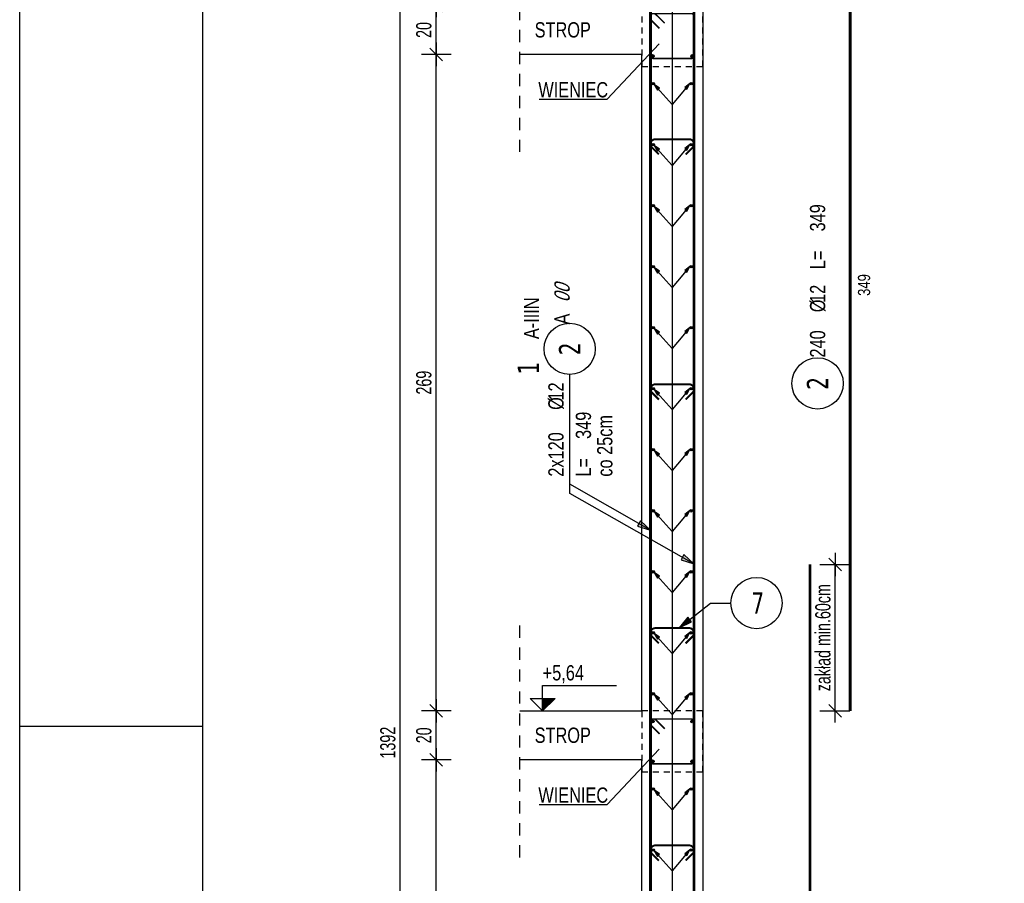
# Model space of a CAD drawing. Header units: millimetres. Extents: x 2694 to 13045, y 509 to 5574.
# Tile 6 of 13: x 2733 to 3137, y 1187 to 1541. Entities that reach past the tile are written whole.
import ezdxf
from ezdxf.enums import TextEntityAlignment as Align

# ---------------------------------------------------------------- set-up
doc = ezdxf.new("R2010")
doc.units = ezdxf.units.MM
doc.header["$LTSCALE"] = 25
doc.linetypes.add('MP', pattern=[0.36, 0.2, -0.16])
for name, color, linetype in [('BA_kot', 7, 'Continuous'), ('BA_pdz', 2, 'Continuous'), ('BA_ram', 2, 'Continuous'), ('BA_txs', 2, 'Continuous'), ('BA_wic', 1, 'Continuous'), ('BA_wis', 2, 'Continuous'), ('BA_wym', 1, 'Continuous'), ('BD_lpm', 1, 'MP'), ('BZ_odn', 1, 'Continuous'), ('BZ_opi1', 7, 'Continuous'), ('BZ_opi2', 4, 'Continuous'), ('BZ_opi3', 30, 'Continuous'), ('BZ_opi4', 53, 'Continuous'), ('BZ_P_prz', 4, 'Continuous'), ('BZ_P_strz', 3, 'Continuous'), ('BZ_P_wid', 3, 'Continuous'), ('BZ_P_wyc', 134, 'Continuous'), ('BZ_pom', 6, 'Continuous'), ('BZ_wym', 1, 'Continuous')]:
    doc.layers.add(name, color=color, linetype=linetype)
doc.styles.add('BIKTBG', font='tahoma.ttf', dxfattribs={"width": 0.85})
doc.styles.add('BIKTC', font='bikromsw.shx', dxfattribs={"width": 0.85})
doc.styles.add('BIKTS', font='bikromsw.shx', dxfattribs={"width": 0.8})
doc.styles.add('BIKWYM', font='bikromsw.shx', dxfattribs={"width": 0.7})
doc.dimstyles.new('BA_KR_25_cm', dxfattribs={"dimscale": 0.25, "dimtxt": 25, "dimasz": 1.666667, "dimexe": 24, "dimexo": 0, "dimgap": 0, "dimtad": 0, "dimdec": 1, "dimrnd": 0.5, "dimzin": 9, "dimdsep": 46, "dimtxsty": 'BIKWYM', "dimblk": 'WYM-KR', "dimcen": 0, "dimdle": 20, "dimclrd": 256, "dimclre": 256, "dimclrt": 2, "dimadec": 0, "dimazin": 0, "dimtfac": 0.033333, "dimtdec": 1, "dimtmove": 0, "dimatfit": 3, "dimldrblk": 'WYM-KR', "dimfxl": 25, "dimfxlon": 1, "dimtvp": 0.8, "dimtolj": 1, "dimarcsym": 0})
doc.dimstyles.new('BA_ST_25_cm', dxfattribs={"dimscale": 0.25, "dimtxt": 25, "dimasz": 1.666667, "dimexe": 24, "dimexo": 0, "dimgap": 0, "dimtad": 0, "dimdec": 1, "dimrnd": 0.5, "dimdsep": 46, "dimtxsty": 'BIKWYM', "dimblk": 'WYM-ST', "dimcen": 0, "dimdle": 20, "dimclrd": 256, "dimclre": 256, "dimclrt": 7, "dimadec": 0, "dimazin": 0, "dimtfac": 0.033333, "dimtdec": 1, "dimtix": 1, "dimtmove": 2, "dimatfit": 3, "dimldrblk": 'WYM-ST', "dimfxl": 1, "dimtvp": 0.8, "dimtolj": 1, "dimtzin": 0, "dimarcsym": 0})
doc.dimstyles.new('BZ_ST_20_mm', dxfattribs={"dimscale": 2, "dimtxt": 25, "dimasz": 1.666667, "dimexe": 24, "dimexo": 0, "dimgap": 0, "dimtad": 0, "dimdec": 1, "dimrnd": 0.5, "dimdsep": 46, "dimtxsty": 'BIKWYM', "dimblk": 'WYM-ST', "dimcen": 0, "dimdle": 20, "dimclrd": 256, "dimclre": 256, "dimclrt": 7, "dimadec": 0, "dimazin": 0, "dimtfac": 0.033333, "dimtdec": 1, "dimtix": 1, "dimtmove": 2, "dimatfit": 2, "dimldrblk": 'WYM-ST', "dimfxl": 1, "dimtvp": 0.8, "dimtolj": 1, "dimtzin": 0, "dimarcsym": 0})

# ---------------------------------------------------------------- blocks, each defined once
blk = doc.blocks.new('PRET3')
blk.add_hatch(color=0).paths.add_polyline_path([(0.5, 0, 1), (-0.5, 0, 1)])
at = {"color": 0}
blk.add_circle((0, 0), 0.5, dxfattribs=at)
blk = doc.blocks.new('WYM-ST')
blk.add_hatch(color=256).paths.add_polyline_path([(-13, 2.88), (0, 0), (-13, -2.88)])
blk.add_lwpolyline([(0, 0), (-13, 2.88), (-13, -2.88), (0, 0)])
blk = doc.blocks.new('bik_BlkOpPret', base_point=(1524.45, 7050.26))
at = {"layer": 'BZ_opi1', "style": 'BIKTS', "width": 0.6}
for tag, p in [('SZTUK', (1533.83, 7057.76)), ('PRZEDR_FI', (1554.72, 7057.76)), ('PRZEKROJ', (1563.29, 7057.76)), ('PRZEDR_L', (1533.83, 7024.01)), ('DLUGOSC', (1568.65, 7024.01)), ('UWAGA', (1533.83, 6997.76))]:
    blk.add_attdef(tag, p, '', height=18.75, dxfattribs=at)
at = {"layer": 'BZ_opi2', "style": 'BIKTBG', "width": 0.6}
blk.add_attdef('NUMER', text='', height=26.25, dxfattribs=at).set_placement((1620.77, 7050.26), align=Align.MIDDLE_CENTER)
at = {"layer": 'BZ_pom', "width": 0.6}
for tag, p, height, style in [('POZYCJA', (1589.27, 7087.76), 26.25, 'BIKTBG'), ('GATUNEK', (1630.22, 7087.76), 18.75, 'BIKTS'), ('METODA_L', (1639.09, 7050.26), 18.75, 'BIKTS'), ('EURO_KOD', (1663.74, 7050.26), 18.75, 'BIKTS')]:
    blk.add_attdef(tag, p, '', height=height, dxfattribs=dict(at, style=style))
at = {"layer": 'BZ_wym', "width": 0.6}
for tag, p, height, style, flags in [('PRZEDR_NR', (1533.83, 6969.63), 26.25, 'BIKTBG', 1), ('PRZEDR_SZT', (1533.83, 6941.51), 18.75, 'BIKTS', 1), ('TYP_PRETA', (1533.83, 6913.38), 18.75, 'BIKTS', 3), ('EURO_KOD_SEGMENTY', (1567.58, 6885.26), 18.75, 'BIKTS', 3), ('HAK_1', (1533.83, 6857.13), 18.75, 'BIKTS', 3), ('HAK_2', (1533.83, 6829.01), 18.75, 'BIKTS', 3), ('ID', (1533.83, 6800.88), 18.75, 'BIKTS', 3), ('ID_C', (1533.83, 6772.76), 18.75, 'BIKTS', 3), ('b_atr_0', (1533.83, 6744.63), 18.75, 'BIKTS', 3)]:
    blk.add_attdef(tag, p, '', height=height, dxfattribs=dict(at, style=style, flags=flags))
blk = doc.blocks.new('bik_BlkOpPretW', base_point=(-5855.91, 5448.22))
at = {"layer": 'BZ_opi2', "style": 'BIKTBG', "width": 0.8}
blk.add_attdef('NUMER', text='', height=8.75, dxfattribs=at).set_placement((-5840.41, 5448.22), align=Align.MIDDLE_CENTER)
at = {"layer": 'BZ_opi4', "style": 'BIKTS', "width": 0.8}
for tag, p in [('SZTUK', (-5830.19, 5445.09)), ('PRZEDR_FI', (-5811.62, 5445.09)), ('PRZEKROJ', (-5807.81, 5445.09)), ('PRZEDR_L', (-5794, 5445.09)), ('DLUGOSC', (-5778.52, 5445.09))]:
    blk.add_attdef(tag, p, '', height=6.25, dxfattribs=at)
at = {"layer": 'BZ_pom', "width": 0.8}
for tag, p, height, style, flags in [('POZYCJA', (-5830.19, 5435.72), 8.75, 'BIKTBG', 3), ('GATUNEK', (-5830.19, 5426.34), 6.25, 'BIKTS', 1), ('METODA_L', (-5830.19, 5407.59), 6.25, 'BIKTS', 3)]:
    blk.add_attdef(tag, p, '', height=height, dxfattribs=dict(at, style=style, flags=flags))
at = {"layer": 'BZ_wym', "width": 0.8}
for tag, p, height, style, flags in [('UWAGA', (-5830.19, 5416.97), 6.25, 'BIKTS', 1), ('TYP_PRETA', (-5830.19, 5398.22), 6.25, 'BIKTS', 3), ('PRZEDR_NR', (-5830.19, 5388.84), 8.75, 'BIKTBG', 1), ('PRZEDR_SZT', (-5830.19, 5379.47), 6.25, 'BIKTS', 1), ('EURO_KOD', (-5830.19, 5370.09), 6.25, 'BIKTS', 3), ('EURO_KOD_SEGMENTY', (-5816.62, 5370.09), 6.25, 'BIKTS', 3), ('HAK_1', (-5830.19, 5360.72), 6.25, 'BIKTS', 3), ('HAK_2', (-5830.19, 5351.34), 6.25, 'BIKTS', 3), ('ID', (-5830.19, 5341.97), 6.25, 'BIKTS', 3), ('ID_C', (-5830.19, 5332.59), 6.25, 'BIKTS', 3), ('b_atr_0', (-5830.19, 5323.22), 6.25, 'BIKTS', 3)]:
    blk.add_attdef(tag, p, '', height=height, dxfattribs=dict(at, style=style, flags=flags))
blk = doc.blocks.new('WYM-KR')
at = {"linetype": 'ByBlock'}
blk.add_line((11.52, 0), (-11.52, 0), dxfattribs=at)
at = {"color": 7, "linetype": 'ByBlock'}
blk.add_line((6.24, 6.24), (-6.24, -6.24), dxfattribs=at)
blk = doc.blocks.new('*D31')
at = {"layer": 'BA_wym', "lineweight": -2}
for p, q in [((3061.21, 1318), (3073.46, 1318)), ((3067.46, 1258.42), (3067.46, 1317.58)), ((3061.21, 1258), (3073.46, 1258))]:
    blk.add_line(p, q, dxfattribs=at)
at = {"layer": 'Defpoints', "color": 0}
for p in [(3057.46, 1318), (3067.46, 1318), (3057.46, 1258)]:
    blk.add_point(p, dxfattribs=at)
at = {"layer": 'BA_wym', "lineweight": -2, "xscale": 0.4166666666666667, "yscale": 0.4166666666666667, "zscale": 0.4166666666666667}
for p, rotation in [((3067.46, 1318), 90), ((3067.46, 1258), 270)]:
    blk.add_blockref('WYM-KR', p, dxfattribs=dict(at, rotation=rotation))
at = {"layer": 'BA_wym', "color": 2, "insert": (3062.46, 1288), "char_height": 6.25, "attachment_point": 5, "rotation": 90, "style": 'BIKWYM'}
blk.add_mtext('\\A1;zakład min.60cm', dxfattribs=at)
blk = doc.blocks.new('kota5')
h = blk.add_hatch()
h.set_pattern_fill('ANSI31', color=256, scale=0.0083333, angle=45, style=0)
h.paths.add_polyline_path([(0, 0), (0, 2.06), (2.06, 2.06)])
for p, q in [((0, 4.17), (12.08, 4.17)), ((0, 0), (0, 4.17)), ((-2.06, 2.06), (2.06, 2.06))]:
    blk.add_line(p, q)
at = {"color": 1}
blk.add_line((-2.5, 0), (2.5, 0), dxfattribs=at)
blk.add_lwpolyline([(-2.06, 2.06), (0, 0), (2.06, 2.06)])
at = {"style": 'BIKTS', "width": 0.8}
blk.add_attdef('POZIOM', text='', height=2.5, dxfattribs=at).set_placement((0, 6.25), align=Align.MIDDLE_LEFT)
blk = doc.blocks.new('*D38')
at = {"layer": 'BA_wym', "lineweight": -2}
for p, q in [((2910.18, 1238), (2897.93, 1238)), ((2903.93, 969.42), (2903.93, 1237.58)), ((2910.18, 969), (2897.93, 969))]:
    blk.add_line(p, q, dxfattribs=at)
at = {"layer": 'Defpoints', "color": 0}
for p in [(2903.93, 1238), (2913.93, 1238), (2913.93, 969)]:
    blk.add_point(p, dxfattribs=at)
at = {"layer": 'BA_wym', "lineweight": -2, "xscale": 0.4166666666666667, "yscale": 0.4166666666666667, "zscale": 0.4166666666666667}
for p, rotation in [((2903.93, 1238), 90), ((2903.93, 969), 270)]:
    blk.add_blockref('WYM-KR', p, dxfattribs=dict(at, rotation=rotation))
at = {"layer": 'BA_wym', "color": 2, "insert": (2898.93, 1103.5), "char_height": 6.25, "attachment_point": 5, "rotation": 90, "style": 'BIKWYM'}
blk.add_mtext('\\A1;269', dxfattribs=at)
blk = doc.blocks.new('*D39')
at = {"layer": 'BA_wym', "lineweight": -2}
for p, q in [((2910.18, 1258), (2897.93, 1258)), ((2903.93, 1238.42), (2903.93, 1257.58)), ((2910.18, 1238), (2897.93, 1238))]:
    blk.add_line(p, q, dxfattribs=at)
at = {"layer": 'Defpoints', "color": 0}
for p in [(2903.93, 1258), (2913.93, 1258), (2913.93, 1238)]:
    blk.add_point(p, dxfattribs=at)
at = {"layer": 'BA_wym', "lineweight": -2, "xscale": 0.4166666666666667, "yscale": 0.4166666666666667, "zscale": 0.4166666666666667}
for p, rotation in [((2903.93, 1258), 90), ((2903.93, 1238), 270)]:
    blk.add_blockref('WYM-KR', p, dxfattribs=dict(at, rotation=rotation))
at = {"layer": 'BA_wym', "color": 2, "insert": (2898.93, 1248), "char_height": 6.25, "attachment_point": 5, "rotation": 90, "style": 'BIKWYM'}
blk.add_mtext('\\A1;20', dxfattribs=at)
blk = doc.blocks.new('*D40')
at = {"layer": 'BA_wym', "lineweight": -2}
for p, q in [((2910.18, 1527), (2897.93, 1527)), ((2903.93, 1258.42), (2903.93, 1526.58)), ((2910.18, 1258), (2897.93, 1258))]:
    blk.add_line(p, q, dxfattribs=at)
at = {"layer": 'Defpoints', "color": 0}
for p in [(2903.93, 1527), (2913.93, 1527), (2913.93, 1258)]:
    blk.add_point(p, dxfattribs=at)
at = {"layer": 'BA_wym', "lineweight": -2, "xscale": 0.4166666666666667, "yscale": 0.4166666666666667, "zscale": 0.4166666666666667}
for p, rotation in [((2903.93, 1527), 90), ((2903.93, 1258), 270)]:
    blk.add_blockref('WYM-KR', p, dxfattribs=dict(at, rotation=rotation))
at = {"layer": 'BA_wym', "color": 2, "insert": (2898.93, 1392.5), "char_height": 6.25, "attachment_point": 5, "rotation": 90, "style": 'BIKWYM'}
blk.add_mtext('\\A1;269', dxfattribs=at)
blk = doc.blocks.new('*D41')
at = {"layer": 'BA_wym', "lineweight": -2}
for p, q in [((2910.18, 1547), (2897.93, 1547)), ((2903.93, 1527.42), (2903.93, 1546.58)), ((2910.18, 1527), (2897.93, 1527))]:
    blk.add_line(p, q, dxfattribs=at)
at = {"layer": 'Defpoints', "color": 0}
for p in [(2903.93, 1547), (2913.93, 1547), (2913.93, 1527)]:
    blk.add_point(p, dxfattribs=at)
at = {"layer": 'BA_wym', "lineweight": -2, "xscale": 0.4166666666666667, "yscale": 0.4166666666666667, "zscale": 0.4166666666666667}
for p, rotation in [((2903.93, 1547), 90), ((2903.93, 1527), 270)]:
    blk.add_blockref('WYM-KR', p, dxfattribs=dict(at, rotation=rotation))
at = {"layer": 'BA_wym', "color": 2, "insert": (2898.93, 1537), "char_height": 6.25, "attachment_point": 5, "rotation": 90, "style": 'BIKWYM'}
blk.add_mtext('\\A1;20', dxfattribs=at)
blk = doc.blocks.new('*D46')
at = {"layer": 'BA_wym', "lineweight": -2}
for p, q in [((2895.44, 1941), (2883.19, 1941)), ((2889.19, 549.42), (2889.19, 1940.58)), ((2895.44, 549), (2883.19, 549))]:
    blk.add_line(p, q, dxfattribs=at)
at = {"layer": 'Defpoints', "color": 0}
for p in [(2889.19, 1941), (2899.19, 1941), (2899.19, 549)]:
    blk.add_point(p, dxfattribs=at)
at = {"layer": 'BA_wym', "lineweight": -2, "xscale": 0.4166666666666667, "yscale": 0.4166666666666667, "zscale": 0.4166666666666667}
for p, rotation in [((2889.19, 1941), 90), ((2889.19, 549), 270)]:
    blk.add_blockref('WYM-KR', p, dxfattribs=dict(at, rotation=rotation))
at = {"layer": 'BA_wym', "color": 2, "insert": (2884.19, 1245), "char_height": 6.25, "attachment_point": 5, "rotation": 90, "style": 'BIKWYM'}
blk.add_mtext('\\A1;1392', dxfattribs=at)
blk = doc.blocks.new('bik_BlkOpPretU', base_point=(18572.85, 5991.36))
at = {"layer": 'BZ_opi2', "style": 'BIKTBG', "width": 0.8}
blk.add_attdef('NUMER', text='', height=26.25, dxfattribs=at).set_placement((18420.64, 5991.36), align=Align.MIDDLE_CENTER)
at = {"layer": 'BZ_opi4', "style": 'BIKTS', "width": 0.8}
for tag, p in [('SZTUK', (18467.14, 5998.86)), ('PRZEDR_FI', (18535, 5998.86)), ('PRZEKROJ', (18546.43, 5998.86)), ('UWAGA', (18467.14, 5965.11))]:
    blk.add_attdef(tag, p, '', height=18.75, dxfattribs=at)
at = {"layer": 'BZ_pom', "width": 0.8}
for tag, p, height, style in [('POZYCJA', (18452.14, 6028.86), 26.25, 'BIKTBG'), ('GATUNEK', (18346.58, 6028.86), 18.75, 'BIKTS'), ('METODA_L', (18348.57, 5991.36), 18.75, 'BIKTS')]:
    blk.add_attdef(tag, p, '', height=height, dxfattribs=dict(at, style=style))
at = {"layer": 'BZ_wym', "width": 0.8}
for tag, p, height, style, flags in [('PRZEDR_L', (18467.14, 5936.98), 18.75, 'BIKTS', 1), ('DLUGOSC', (18467.14, 5908.86), 18.75, 'BIKTS', 1), ('TYP_PRETA', (18467.14, 5880.73), 18.75, 'BIKTS', 3), ('PRZEDR_NR', (18467.14, 5852.61), 26.25, 'BIKTBG', 1), ('PRZEDR_SZT', (18467.14, 5824.48), 18.75, 'BIKTS', 1), ('EURO_KOD', (18467.14, 5796.36), 18.75, 'BIKTS', 3), ('EURO_KOD_SEGMENTY', (18507.85, 5796.36), 18.75, 'BIKTS', 3), ('HAK_1', (18467.14, 5768.23), 18.75, 'BIKTS', 3), ('HAK_2', (18467.14, 5740.11), 18.75, 'BIKTS', 3), ('ID', (18467.14, 5711.98), 18.75, 'BIKTS', 3), ('ID_C', (18467.14, 5683.86), 18.75, 'BIKTS', 3), ('b_atr_0', (18467.14, 5655.73), 18.75, 'BIKTS', 3)]:
    blk.add_attdef(tag, p, '', height=height, dxfattribs=dict(at, style=style, flags=flags))

msp = doc.modelspace()

# ---------------------------------------------------------------- linework, layer by layer
at = {"layer": 'BA_pdz', "color": 1}
msp.add_line((2733.33, 1251.69), (2808.33, 1251.69), dxfattribs=at)
at = {"layer": 'BA_ram', "color": 1}
msp.add_lwpolyline([(2733.33, 509.19), (2733.33, 1994.19), (3783.33, 1994.19), (3783.33, 509.19)], close=True, dxfattribs=at)
at = {"layer": 'BA_ram'}
msp.add_lwpolyline([(2808.33, 521.69), (2808.33, 1981.69), (3770.83, 1981.69), (3770.83, 521.69)], close=True, dxfattribs=at)
at = {"layer": 'BA_wic', "linetype": 'MP'}
for points in [[(2938.2, 1487), (2938.2, 1585.97)], [(2938.2, 1198), (2938.2, 1296.97)]]:
    msp.add_lwpolyline(points, dxfattribs=at)
at = {"layer": 'BA_wic'}
for points in [[(2946.22, 1508.62), (2973.98, 1508.62), (2995.33, 1531.34)], [(2946.22, 1219.62), (2973.98, 1219.62), (2995.33, 1242.34)]]:
    msp.add_lwpolyline(points, dxfattribs=at)
at = {"layer": 'BA_wis'}
for points in [[(3064.2, 1921), (3013.2, 1921), (3013.2, 589)], [(2988.2, 1527), (2938.2, 1527)], [(2988.2, 1258), (2988.2, 1527)], [(3013.2, 1527), (3013.2, 1361)], [(3013.2, 1527), (3013.2, 1258)], [(2938.2, 1258), (2988.2, 1258)], [(2988.2, 1238), (2938.2, 1238)], [(2988.2, 969), (2988.2, 1238)], [(3013.2, 1233), (3013.2, 969)]]:
    msp.add_lwpolyline(points, dxfattribs=at)
at = {"layer": 'BD_lpm', "ltscale": 0.5}
for points in [[(2988.2, 1547), (2988.2, 1522), (3013.2, 1522), (3013.2, 1547), (2988.2, 1547)], [(2988.2, 1258), (2988.2, 1233), (3013.2, 1233), (3013.2, 1258), (2988.2, 1258)]]:
    msp.add_lwpolyline(points, dxfattribs=at)
at = {"layer": 'BZ_odn', "color": 252}
msp.add_lwpolyline([(3000.66, 1908.52), (3000.66, 536.83), (2959.03, 536.83)], dxfattribs=at)
at = {"layer": 'BZ_odn'}
msp.add_circle((2958.67, 1406.34), 10.5, dxfattribs=at)
at = {"layer": 'BZ_odn', "color": 252}
for centre in [(3060.25, 1392.2), (3035.23, 1302.2)]:
    msp.add_circle(centre, 10.5, dxfattribs=at)
at = {"layer": 'BZ_P_strz', "color": 9, "const_width": 0.6}
for points in [[(2997.6, 1539.73), (2994.06, 1543.26, 0.668179), (2991.5, 1542.2), (2991.5, 1526.8, 0.414214), (2993, 1525.3), (3008.4, 1525.3, 0.414214), (3009.9, 1526.8), (3009.9, 1542.2, 0.414214), (3008.4, 1543.7), (2993, 1543.7, 0.668179), (2991.94, 1541.14), (2995.48, 1537.6)], [(2997.6, 1250.73), (2994.06, 1254.26, 0.668179), (2991.5, 1253.2), (2991.5, 1237.8, 0.414214), (2993, 1236.3), (3008.4, 1236.3, 0.414214), (3009.9, 1237.8), (3009.9, 1253.2, 0.414214), (3008.4, 1254.7), (2993, 1254.7, 0.668179), (2991.94, 1252.14), (2995.48, 1248.6)]]:
    msp.add_lwpolyline(points, format="xyb", dxfattribs=at)
at = {"layer": 'BZ_P_wid', "const_width": 1.2}
for points in [[(2991.8, 1258), (2991.8, 1547), (2991.8, 1607)], [(3009.6, 1258), (3009.6, 1547), (3009.6, 1607)], [(2991.8, 969), (2991.8, 1258), (2991.8, 1318)], [(3009.6, 969), (3009.6, 1258), (3009.6, 1318)]]:
    msp.add_lwpolyline(points, dxfattribs=at)
at = {"layer": 'BZ_P_wid', "const_width": 0.8}
for points in [[(2995.22, 1486), (2992.39, 1488.83, -0.668179), (2993.8, 1492.24), (3007.6, 1492.24, -0.668179), (3009.02, 1488.83), (3006.19, 1486)], [(2995.22, 1385.59), (2992.39, 1388.42, -0.668179), (2993.8, 1391.83), (3007.6, 1391.83, -0.668179), (3009.02, 1388.42), (3006.19, 1385.59)], [(2995.22, 1285.69), (2992.39, 1288.52, -0.668179), (2993.8, 1291.94), (3007.6, 1291.94, -0.668179), (3009.02, 1288.52), (3006.19, 1285.69)], [(2995.22, 1196.67), (2992.39, 1199.5, -0.668179), (2993.8, 1202.91), (3007.6, 1202.91, -0.668179), (3009.02, 1199.5), (3006.19, 1196.67)]]:
    msp.add_lwpolyline(points, format="xyb", dxfattribs=at)
at = {"layer": 'BZ_P_wyc', "linetype": 'Continuous', "const_width": 1.2}
for points in [[(3073.58, 1258), (3073.58, 1607)], [(3057.14, 969), (3057.14, 1318)]]:
    msp.add_lwpolyline(points, dxfattribs=at)

# ---------------------------------------------------------------- block references
ref = msp.add_blockref('bik_BlkOpPretW', (3060.25, 1376.7), dxfattribs=dict(rotation=90))
ref.add_attrib('NUMER', '2', dxfattribs={"layer": 'BZ_opi2', "height": 8.75, "rotation": 90, "style": 'BIKTBG', "width": 0.8}).set_placement((3060.25, 1392.2), align=Align.MIDDLE_CENTER)
ref.add_attrib('SZTUK', '240', (3063.38, 1402.78), dxfattribs={"layer": 'BZ_opi4', "height": 6.25, "rotation": 90, "style": 'BIKTS', "width": 0.8})
ref.add_attrib('PRZEKROJ', '12', (3063.38, 1425.16), dxfattribs={"layer": 'BZ_opi4', "height": 6.25, "rotation": 90, "style": 'BIKTS', "width": 0.8})
ref.add_attrib('DLUGOSC', '349', (3063.38, 1454.45), dxfattribs={"layer": 'BZ_opi4', "height": 6.25, "rotation": 90, "style": 'BIKTS', "width": 0.8})
ref.add_attrib('PRZEDR_FI', '%%c', (3063.38, 1421.35), dxfattribs={"layer": 'BZ_opi4', "height": 6.25, "rotation": 90, "style": 'BIKTS', "width": 0.8})
ref.add_attrib('PRZEDR_L', 'L=', (3063.38, 1438.97), dxfattribs={"layer": 'BZ_opi4', "height": 6.25, "rotation": 90, "style": 'BIKTS', "width": 0.8})
ref = msp.add_blockref('bik_BlkOpPret', (2958.67, 1350.84), dxfattribs=dict(rotation=90))
ref.add_attrib('NUMER', '2', dxfattribs={"layer": 'BZ_opi2', "height": 8.75, "rotation": 90, "style": 'BIKTBG', "width": 0.8}).set_placement((2958.67, 1406.34), align=Align.MIDDLE_CENTER)
ref.add_attrib('POZYCJA', '1', (2946.17, 1395.84), dxfattribs={"layer": 'BZ_pom', "height": 8.75, "rotation": 90, "style": 'BIKTBG', "width": 0.8})
ref.add_attrib('SZTUK', '2x120', (2956.17, 1353.97), dxfattribs={"layer": 'BZ_opi1', "height": 6.25, "rotation": 90, "style": 'BIKTS', "width": 0.8})
ref.add_attrib('GATUNEK', 'A-IIIN', (2946.17, 1410.32), dxfattribs={"layer": 'BZ_pom', "height": 6.25, "rotation": 90, "style": 'BIKTS', "width": 0.8})
ref.add_attrib('PRZEKROJ', '12', (2956.17, 1385.16), dxfattribs={"layer": 'BZ_opi1', "height": 6.25, "rotation": 90, "style": 'BIKTS', "width": 0.8})
ref.add_attrib('DLUGOSC', '349', (2967.42, 1369.44), dxfattribs={"layer": 'BZ_opi1', "height": 6.25, "rotation": 90, "style": 'BIKTS', "width": 0.8})
ref.add_attrib('UWAGA', 'co 25cm', (2976.17, 1353.97), dxfattribs={"layer": 'BZ_opi1', "height": 6.25, "rotation": 90, "style": 'BIKTS', "width": 0.8})
ref.add_attrib('METODA_L', 'A', (2958.67, 1416.32), dxfattribs={"layer": 'BZ_pom', "height": 6.25, "rotation": 90, "style": 'BIKTS', "width": 0.8})
ref.add_attrib('PRZEDR_FI', '%%c', (2956.17, 1381.35), dxfattribs={"layer": 'BZ_opi1', "height": 6.25, "rotation": 90, "style": 'BIKTS', "width": 0.8})
ref.add_attrib('PRZEDR_L', 'L=', (2967.42, 1353.97), dxfattribs={"layer": 'BZ_opi1', "height": 6.25, "rotation": 90, "style": 'BIKTS', "width": 0.8})
ref.add_attrib('EURO_KOD', '00', (2958.67, 1425.37), dxfattribs={"layer": 'BZ_pom', "height": 6.25, "rotation": 90, "style": 'BIKTS', "oblique": 18, "width": 0.8})
ref = msp.add_blockref('bik_BlkOpPretU', (2989.04, 1302.2), dxfattribs=dict(rotation=360))
ref.add_attrib('NUMER', '7', dxfattribs={"layer": 'BZ_opi2', "height": 8.75, "style": 'BIKTBG', "width": 0.8}).set_placement((3035.73, 1302.2), align=Align.MIDDLE_CENTER)
at = {"layer": 'BA_kot', "xscale": 2.5, "yscale": 2.5, "zscale": 2.5, "rotation": 360}
msp.add_blockref('kota5', (2947.6, 1258), dxfattribs=at).add_auto_attribs({'POZIOM': '+5,64'})
at = {"layer": 'BZ_P_prz', "color": 9, "xscale": 1.2, "yscale": 1.2, "zscale": 1.2}
for p in [(2992.67, 1526.31), (3008.85, 1526.31), (2992.67, 1253.72), (3008.85, 1253.72), (2992.67, 1237.31), (3008.85, 1237.31)]:
    msp.add_blockref('PRET3', p, dxfattribs=at)
at = {"layer": 'BZ_P_prz'}
for p in [(2992.9, 1515), (3008.5, 1515), (2992.9, 1490), (3008.5, 1490), (2992.9, 1465), (3008.5, 1465), (2992.9, 1440), (3008.5, 1440), (2992.9, 1415), (3008.5, 1415), (2992.9, 1390), (3008.5, 1390), (2992.9, 1365), (3008.5, 1365), (2992.9, 1340), (3008.5, 1340), (2992.9, 1315), (3008.5, 1315), (2992.9, 1290), (3008.5, 1290), (2992.9, 1265), (3008.5, 1265), (2992.9, 1226), (3008.5, 1226), (2992.9, 1201), (3008.5, 1201)]:
    msp.add_blockref('PRET3', p, dxfattribs=at)

# ---------------------------------------------------------------- texts
at = {"layer": 'BA_txs', "style": 'BIKTS', "width": 0.8}
for s, p in [('STROP', (2944.33, 1533.92)), ('WIENIEC', (2945.84, 1509.38)), ('STROP', (2944.33, 1244.92)), ('WIENIEC', (2945.84, 1220.38))]:
    msp.add_text(s, height=6.25, dxfattribs=at).set_placement(p)
at = {"layer": 'BZ_opi3', "style": 'BIKTC', "width": 0.8}
msp.add_text('349', height=5, rotation=90, dxfattribs=at).set_placement((3079.28, 1432.5), align=Align.MIDDLE_CENTER)

# ---------------------------------------------------------------- dimensions: what is measured, and where the dimension line sits
at = {"layer": 'BA_wym'}
for base, p1, p2, picture, middle in [((2889.19, 1941), (2899.19, 549), (2899.19, 1941), '*D46', (2884.19, 1245)), ((2903.93, 1547), (2913.93, 1527), (2913.93, 1547), '*D41', (2898.93, 1537)), ((2903.93, 1527), (2913.93, 1258), (2913.93, 1527), '*D40', (2898.93, 1392.5)), ((2903.93, 1258), (2913.93, 1238), (2913.93, 1258), '*D39', (2898.93, 1248)), ((2903.93, 1238), (2913.93, 969), (2913.93, 1238), '*D38', (2898.93, 1103.5))]:
    dim = msp.add_linear_dim(base=base, p1=p1, p2=p2, angle=90, dimstyle='BA_KR_25_cm', override={"dimdec": 0, "dimrnd": 1, "dimatfit": 1}, dxfattribs=at)
    dim.commit()
    dim.dimension.update_dxf_attribs({"geometry": picture, "text_midpoint": middle})
dim = msp.add_linear_dim(base=(3067.46, 1318), p1=(3057.46, 1258), p2=(3057.46, 1318), angle=90, text='zakład min.60cm', dimstyle='BA_KR_25_cm', override={"dimdec": 0, "dimrnd": 1, "dimtxsty": 'BIKWYM', "dimatfit": 1}, dxfattribs=at)
dim.commit()
dim.dimension.update_dxf_attribs({"geometry": '*D31', "text_midpoint": (3062.46, 1288)})

# ---------------------------------------------------------------- leaders
at = {"layer": 'BZ_odn'}
for points in [[(2993.32, 1514.72), (3000.66, 1506.52)], [(3007.96, 1515.09), (3000.66, 1506.52)], [(2993.32, 1489.72), (3000.66, 1481.52)], [(3007.96, 1490.09), (3000.66, 1481.52)], [(2993.32, 1464.72), (3000.66, 1456.52)], [(3007.96, 1465.09), (3000.66, 1456.52)], [(2993.32, 1439.72), (3000.66, 1431.52)], [(3007.96, 1440.09), (3000.66, 1431.52)], [(2993.32, 1414.72), (3000.66, 1406.52)], [(3007.96, 1415.09), (3000.66, 1406.52)], [(2993.32, 1389.72), (3000.66, 1381.52)], [(3007.96, 1390.09), (3000.66, 1381.52)], [(2993.32, 1364.72), (3000.66, 1356.52)], [(3007.96, 1365.09), (3000.66, 1356.52)], [(2993.32, 1339.72), (3000.66, 1331.52)], [(3007.96, 1340.09), (3000.66, 1331.52)], [(2993.32, 1314.72), (3000.66, 1306.52)], [(3007.96, 1315.09), (3000.66, 1306.52)], [(2993.32, 1289.72), (3000.66, 1281.52)], [(3007.96, 1290.09), (3000.66, 1281.52)], [(2993.32, 1264.72), (3000.66, 1256.52)], [(3007.96, 1265.09), (3000.66, 1256.52)], [(2993.32, 1225.72), (3000.66, 1217.52)], [(3007.96, 1226.09), (3000.66, 1217.52)], [(2993.32, 1200.72), (3000.66, 1192.52)], [(3007.96, 1201.09), (3000.66, 1192.52)]]:
    msp.add_leader(points, dimstyle='BZ_ST_20_mm', override={"dimasz": 0.1, "dimclrd": 252}, dxfattribs=at)
for points in [[(2991.8, 1332.11), (2958.67, 1350.84), (2958.67, 1395.84)], [(3009.6, 1318.33), (2958.67, 1347.13), (2958.67, 1392.13)]]:
    msp.add_leader(points, dimstyle='BA_ST_25_cm', dxfattribs=at)
at = {"layer": 'BZ_odn', "color": 252}
msp.add_leader([(3003.59, 1292.08), (3016.33, 1302.2), (3024.73, 1302.2)], dimstyle='BA_ST_25_cm', override={"dimclrd": 252}, dxfattribs=at)

doc.saveas('drawing.dxf')
